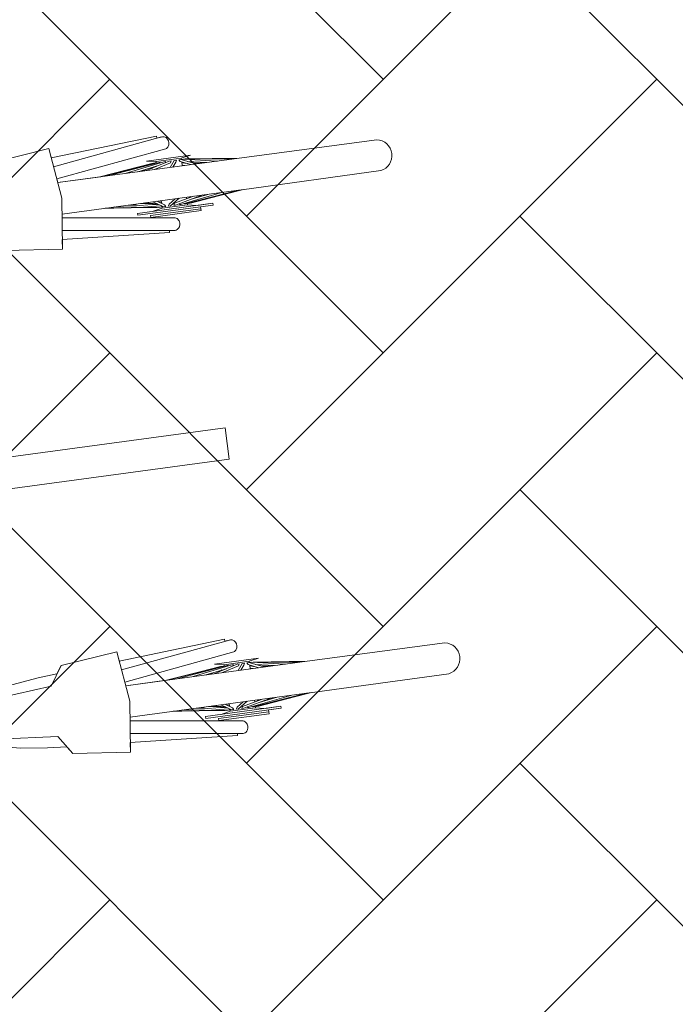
# Model space of a CAD drawing. Header units: metres. Extents: x 737835 to 905050, y 6570742 to 6590316.
# Tile 121 of 256: x 738022.38 to 738023.41, y 6590115.03 to 6590116.58. Entities that reach past the tile are written whole.
import ezdxf

# ---------------------------------------------------------------- set-up
doc = ezdxf.new("R2010")
doc.units = ezdxf.units.M
doc.header["$LTSCALE"] = 0.5
doc.layers.add('AS_jalgrattad', color=252, linetype='Continuous')
doc.layers.add('AS_mõõdud', color=7, linetype='Continuous', lineweight=0)
doc.layers.add('AS_sillutiskivi RG', color=9, linetype='Continuous', lineweight=0)
doc.styles.add('Style-Arial Narrow', font='ARIALN.TTF')
doc.dimstyles.new('ISO-25', dxfattribs={"dimtxt": 2.5, "dimasz": 2.5, "dimexe": 1.25, "dimexo": 0.625, "dimtad": 1, "dimdec": 1, "dimtxsty": 'Standard', "dimcen": 2.5, "dimadec": 0, "dimazin": 0, "dimtfac": 1, "dimtdec": 1, "dimtmove": 0, "dimatfit": 3, "dimfxl": 1, "dimarcsym": 0})

# ---------------------------------------------------------------- blocks, each defined once
blk = doc.blocks.new('A$C6b675ec8')
at = {"layer": 'AS_jalgrattad', "linetype": 'Continuous', "lineweight": 20, "ltscale": 100}
for p, q in [((1262.4, 5680.2), (1272.4, 5600.2)), ((1266, 5650.9), (1441, 5674.5)), ((1268.5, 5631.1), (1445.1, 5655)), ((1422.5, 5635.2), (1336.4, 5625.2)), ((1426.4, 5635.2), (1337.7, 5625.2)), ((1432, 5635.2), (1351.2, 5625.2)), ((1439.4, 5635.2), (1376.4, 5625.2)), ((1447.7, 5635.2), (1410.1, 5625.2)), ((1482.2, 5640.2), (1412.2, 5640.2)), ((1412.2, 5640.2), (1427.2, 5637.2)), ((1421.2, 5635.2), (1414, 5634.2)), ((1421.2, 5635.2), (1425.9, 5635.2)), ((1421.2, 5635.2), (1421.2, 5635.1)), ((1422.5, 5635.2), (1422.6, 5634.8)), ((1423.3, 5634.9), (1423.4, 5635.2)), ((1425.8, 5635.1), (1425.9, 5635.2)), ((1426.4, 5635.2), (1426.7, 5635.2)), ((1426.7, 5635.2), (1426.8, 5634.6)), ((1427.2, 5634.9), (1426.8, 5634.8)), ((1467.2, 5637.2), (1427.2, 5637.2)), ((1427.2, 5637.2), (1427.2, 5634.6)), ((1432, 5635.2), (1433.5, 5635.2)), ((1433.5, 5635.2), (1433.3, 5634.2)), ((1439.4, 5635.2), (1441.8, 5635.2)), ((1441.8, 5635.2), (1441.3, 5633.5)), ((1447.7, 5635.2), (1450.9, 5635.2)), ((1456, 5635.2), (1448.2, 5625.2)), ((1450.9, 5635.2), (1449.4, 5632.2)), ((1456, 5635.2), (1459.5, 5635.2)), ((1459.5, 5635.2), (1457.8, 5632.2)), ((1463.2, 5635.2), (1466.5, 5635.2)), ((1464.8, 5632.2), (1463.2, 5635.2)), ((1466.5, 5635.2), (1489.6, 5625.2)), ((1482.2, 5640.2), (1467.2, 5637.2)), ((1467.2, 5637.2), (1467.2, 5634.9)), ((1467.6, 5635.2), (1467.9, 5635.2)), ((1467.6, 5635.2), (1467.6, 5634.8)), ((1467.8, 5634.7), (1467.9, 5635.2)), ((1467.9, 5635.2), (1468.5, 5635.1)), ((1468.5, 5635.2), (1473.2, 5635.2)), ((1468.9, 5634.2), (1468.5, 5635.2)), ((1471.3, 5635.2), (1522.4, 5625.2)), ((1473.2, 5635.2), (1546.2, 5625.2)), ((1480.3, 5634.2), (1558, 5625.2)), ((1558, 5625.2), (1269.3, 5625.2)), ((1430, 5630.5), (1396.6, 5625.2)), ((1409.4, 5627.2), (1404.7, 5625.2)), ((1423, 5629.4), (1418.6, 5627.5)), ((1449.4, 5632.2), (1423, 5625.2)), ((1427.2, 5630.1), (1427.2, 5629.8)), ((1427.2, 5626.3), (1427.2, 5625.2)), ((1457.8, 5632.2), (1452.3, 5625.2)), ((1464.8, 5632.2), (1481, 5625.2)), ((1467.2, 5631.2), (1467.2, 5625.2)), ((1467.2, 5630.1), (1471.3, 5629.4)), ((1467.2, 5629.8), (1475.8, 5627.5)), ((1467.2, 5626.3), (1471.3, 5625.2)), ((1476.5, 5630.9), (1505.6, 5625.2)), ((1478.3, 5630.1), (1484.2, 5629.4)), ((1484.9, 5627.2), (1497.7, 5625.2)), ((1520.8, 5625.5), (1523.1, 5625.2)), ((1272.4, 5600.2), (1262.4, 5520.2)), ((1558, 5575.2), (1269.3, 5575.2)), ((1366.5, 5571.8), (1336.3, 5575.2)), ((1419.1, 5565.5), (1338.1, 5575.2)), ((1421.4, 5565.2), (1353.1, 5575.2)), ((1388, 5573.3), (1374.8, 5575.2)), ((1424, 5565.2), (1379.4, 5575.2)), ((1387.2, 5573.5), (1384.8, 5573.8)), ((1424.3, 5568.5), (1394.4, 5575.2)), ((1420.6, 5570.9), (1400.9, 5573.8)), ((1420.2, 5570.9), (1401.1, 5575.2)), ((1429.4, 5565.2), (1413.9, 5575.2)), ((1431.1, 5568.2), (1420.3, 5575.2)), ((1427.2, 5572.7), (1422.5, 5573.8)), ((1427.2, 5575.2), (1427.2, 5570.8)), ((1438.6, 5568.2), (1449.4, 5575.2)), ((1440.3, 5565.2), (1455.8, 5575.2)), ((1447.1, 5568.2), (1478.3, 5575.2)), ((1448.7, 5565.2), (1493.3, 5575.2)), ((1456.9, 5565.2), (1525.2, 5575.2)), ((1463.9, 5565.2), (1547.7, 5575.2)), ((1467.2, 5575.2), (1467.2, 5572.7)), ((1468.9, 5565.2), (1558, 5575.2)), ((1471.8, 5573.8), (1474.1, 5575.2)), ((1472.5, 5565.2), (1527.9, 5571.8)), ((1474.2, 5570.9), (1503.4, 5575.2)), ((1493.4, 5573.8), (1500, 5575.2)), ((1268.5, 5569.3), (1445.1, 5545.4)), ((1387.2, 5560.2), (1507.2, 5560.2)), ((1387.2, 5560.2), (1387.2, 5557.2)), ((1387.2, 5557.2), (1507.2, 5557.2)), ((1427.2, 5563.2), (1412.2, 5560.2)), ((1423.3, 5569.2), (1419.2, 5569.7)), ((1423.6, 5565.2), (1421.4, 5565.2)), ((1423.6, 5565.3), (1423.6, 5565.2)), ((1427, 5565.2), (1424, 5565.2)), ((1426, 5567.4), (1427, 5565.2)), ((1427.2, 5565.6), (1426.8, 5565.7)), ((1427.2, 5566.6), (1427.2, 5563.2)), ((1467.2, 5563.2), (1427.2, 5563.2)), ((1432.8, 5565.2), (1429.4, 5565.2)), ((1431.1, 5568.2), (1432.8, 5565.2)), ((1436.9, 5565.2), (1438.6, 5568.2)), ((1440.3, 5565.2), (1436.9, 5565.2)), ((1445.7, 5565.2), (1447.1, 5568.2)), ((1448.7, 5565.2), (1445.7, 5565.2)), ((1454.7, 5565.2), (1455.1, 5566.7)), ((1456.9, 5565.2), (1454.7, 5565.2)), ((1462.8, 5565.2), (1462.8, 5566.1)), ((1463.9, 5565.2), (1462.8, 5565.2)), ((1467.2, 5565.6), (1467.2, 5563.2)), ((1467.2, 5563.2), (1482.2, 5560.2)), ((1467.6, 5565.7), (1467.4, 5565.2)), ((1470.4, 5565.2), (1467.4, 5565.2)), ((1468.9, 5565.2), (1468.9, 5565.8)), ((1470.4, 5565.2), (1470.3, 5565.4)), ((1470.4, 5565.2), (1470.8, 5565.3)), ((1470.8, 5565.4), (1470.8, 5565.2)), ((1473, 5565.2), (1470.8, 5565.2)), ((1471.3, 5565.5), (1471.3, 5565.2)), ((1472.5, 5565.2), (1472.4, 5565.6)), ((1473, 5565.2), (1475.2, 5565.5)), ((1473, 5565.2), (1473, 5565.3)), ((1507.2, 5560.2), (1507.2, 5557.2)), ((1266, 5549.6), (1441, 5525.9)), ((1407.2, 5554.2), (1487.2, 5554.2)), ((1407.2, 5554.2), (1407.2, 5551.2)), ((1262.4, 4880.2), (1272.4, 4800.2)), ((1266, 4850.9), (1441, 4874.5)), ((1152.4, 4840.2), (1172.4, 4870.2)), ((1268.5, 4831.1), (1445.1, 4855)), ((1042.4, 4830.2), (1152.4, 4840.2)), ((1422.5, 4835.2), (1336.4, 4825.2)), ((1426.4, 4835.2), (1337.7, 4825.2)), ((1432, 4835.2), (1351.2, 4825.2)), ((1439.4, 4835.2), (1376.4, 4825.2)), ((1430, 4830.5), (1396.6, 4825.2)), ((1409.4, 4827.2), (1404.7, 4825.2)), ((1447.7, 4835.2), (1410.1, 4825.2)), ((1482.2, 4840.2), (1412.2, 4840.2)), ((1412.2, 4840.2), (1427.2, 4837.2)), ((1421.2, 4835.2), (1414, 4834.2)), ((1423, 4829.4), (1418.6, 4827.5)), ((1421.2, 4835.2), (1425.9, 4835.2)), ((1421.2, 4835.2), (1421.2, 4835.1)), ((1422.5, 4835.2), (1422.6, 4834.8)), ((1449.4, 4832.2), (1423, 4825.2)), ((1423.3, 4834.9), (1423.4, 4835.2)), ((1425.8, 4835.1), (1425.9, 4835.2)), ((1426.4, 4835.2), (1426.7, 4835.2)), ((1426.7, 4835.2), (1426.8, 4834.6)), ((1427.2, 4834.9), (1426.8, 4834.8)), ((1467.2, 4837.2), (1427.2, 4837.2)), ((1427.2, 4837.2), (1427.2, 4834.6)), ((1427.2, 4830.1), (1427.2, 4829.8)), ((1427.2, 4826.3), (1427.2, 4825.2)), ((1432, 4835.2), (1433.5, 4835.2)), ((1433.5, 4835.2), (1433.3, 4834.2)), ((1439.4, 4835.2), (1441.8, 4835.2)), ((1441.8, 4835.2), (1441.3, 4833.5)), ((1447.7, 4835.2), (1450.9, 4835.2)), ((1456, 4835.2), (1448.2, 4825.2)), ((1450.9, 4835.2), (1449.4, 4832.2)), ((1457.8, 4832.2), (1452.3, 4825.2)), ((1456, 4835.2), (1459.5, 4835.2)), ((1459.5, 4835.2), (1457.8, 4832.2)), ((1463.2, 4835.2), (1466.5, 4835.2)), ((1464.8, 4832.2), (1463.2, 4835.2)), ((1464.8, 4832.2), (1481, 4825.2)), ((1466.5, 4835.2), (1489.6, 4825.2)), ((1482.2, 4840.2), (1467.2, 4837.2)), ((1467.2, 4837.2), (1467.2, 4834.9)), ((1467.2, 4831.2), (1467.2, 4825.2)), ((1467.2, 4830.1), (1471.3, 4829.4)), ((1467.2, 4829.8), (1475.8, 4827.5)), ((1467.2, 4826.3), (1471.3, 4825.2)), ((1467.6, 4835.2), (1467.9, 4835.2)), ((1467.6, 4835.2), (1467.6, 4834.8)), ((1467.8, 4834.7), (1467.9, 4835.2)), ((1467.9, 4835.2), (1468.5, 4835.1)), ((1468.5, 4835.2), (1473.2, 4835.2)), ((1468.9, 4834.2), (1468.5, 4835.2)), ((1471.3, 4835.2), (1522.4, 4825.2)), ((1473.2, 4835.2), (1546.2, 4825.2)), ((1476.5, 4830.9), (1505.6, 4825.2)), ((1478.3, 4830.1), (1484.2, 4829.4)), ((1480.3, 4834.2), (1558, 4825.2)), ((1484.9, 4827.2), (1497.7, 4825.2)), ((1520.8, 4825.5), (1523.1, 4825.2)), ((1558, 4825.2), (1269.3, 4825.2)), ((1272.4, 4800.2), (1262.4, 4720.2)), ((1152.4, 4760.2), (1042.4, 4770.2)), ((1268.5, 4769.3), (1445.1, 4745.4)), ((1558, 4775.2), (1269.3, 4775.2)), ((1366.5, 4771.8), (1336.3, 4775.2)), ((1419.1, 4765.5), (1338.1, 4775.2)), ((1421.4, 4765.2), (1353.1, 4775.2)), ((1388, 4773.3), (1374.8, 4775.2)), ((1424, 4765.2), (1379.4, 4775.2)), ((1387.2, 4773.5), (1384.8, 4773.8)), ((1424.3, 4768.5), (1394.4, 4775.2)), ((1420.6, 4770.9), (1400.9, 4773.8)), ((1420.2, 4770.9), (1401.1, 4775.2)), ((1429.4, 4765.2), (1413.9, 4775.2)), ((1423.3, 4769.2), (1419.2, 4769.7)), ((1431.1, 4768.2), (1420.3, 4775.2)), ((1423.6, 4765.2), (1421.4, 4765.2)), ((1427.2, 4772.7), (1422.5, 4773.8)), ((1423.6, 4765.3), (1423.6, 4765.2)), ((1427, 4765.2), (1424, 4765.2)), ((1426, 4767.4), (1427, 4765.2)), ((1427.2, 4765.6), (1426.8, 4765.7)), ((1427.2, 4775.2), (1427.2, 4770.8)), ((1427.2, 4766.6), (1427.2, 4763.2)), ((1432.8, 4765.2), (1429.4, 4765.2)), ((1431.1, 4768.2), (1432.8, 4765.2)), ((1436.9, 4765.2), (1438.6, 4768.2)), ((1440.3, 4765.2), (1436.9, 4765.2)), ((1438.6, 4768.2), (1449.4, 4775.2)), ((1440.3, 4765.2), (1455.8, 4775.2)), ((1445.7, 4765.2), (1447.1, 4768.2)), ((1448.7, 4765.2), (1445.7, 4765.2)), ((1447.1, 4768.2), (1478.3, 4775.2)), ((1448.7, 4765.2), (1493.3, 4775.2)), ((1454.7, 4765.2), (1455.1, 4766.7)), ((1456.9, 4765.2), (1454.7, 4765.2)), ((1456.9, 4765.2), (1525.2, 4775.2)), ((1462.8, 4765.2), (1462.8, 4766.1)), ((1463.9, 4765.2), (1462.8, 4765.2)), ((1463.9, 4765.2), (1547.7, 4775.2)), ((1467.2, 4775.2), (1467.2, 4772.7)), ((1467.2, 4765.6), (1467.2, 4763.2)), ((1467.6, 4765.7), (1467.4, 4765.2)), ((1470.4, 4765.2), (1467.4, 4765.2)), ((1468.9, 4765.2), (1558, 4775.2)), ((1468.9, 4765.2), (1468.9, 4765.8)), ((1470.4, 4765.2), (1470.3, 4765.4)), ((1470.4, 4765.2), (1470.8, 4765.3)), ((1470.8, 4765.4), (1470.8, 4765.2)), ((1473, 4765.2), (1470.8, 4765.2)), ((1471.3, 4765.5), (1471.3, 4765.2)), ((1471.8, 4773.8), (1474.1, 4775.2)), ((1472.5, 4765.2), (1472.4, 4765.6)), ((1472.5, 4765.2), (1527.9, 4771.8)), ((1473, 4765.2), (1475.2, 4765.5)), ((1473, 4765.2), (1473, 4765.3)), ((1474.2, 4770.9), (1503.4, 4775.2)), ((1493.4, 4773.8), (1500, 4775.2)), ((1172.4, 4730.2), (1152.4, 4760.2)), ((1266, 4749.6), (1441, 4725.9)), ((1387.2, 4760.2), (1507.2, 4760.2)), ((1387.2, 4760.2), (1387.2, 4757.2)), ((1387.2, 4757.2), (1507.2, 4757.2)), ((1407.2, 4754.2), (1487.2, 4754.2)), ((1407.2, 4754.2), (1407.2, 4751.2)), ((1427.2, 4763.2), (1412.2, 4760.2)), ((1467.2, 4763.2), (1427.2, 4763.2)), ((1467.2, 4763.2), (1482.2, 4760.2)), ((1507.2, 4760.2), (1507.2, 4757.2))]:
    blk.add_line(p, q, dxfattribs=at)
at = {"layer": 'AS_jalgrattad', "linetype": 'Continuous', "lineweight": 20, "ltscale": 100, "flags": 128}
for points in [[(1172.4, 5670.2), (1262.4, 5680.2), (1264.3, 5665), (1433.4, 5676.9), (1433.6, 5673.6), (1442.4, 5674.7), (1445.3, 5674.2), (1447.9, 5672.6), (1449.9, 5670), (1451, 5667), (1451.3, 5663.8), (1450.7, 5660.6), (1448.8, 5657.3), (1446.4, 5655.5), (1445.1, 5655), (1268.5, 5631.1), (1269.3, 5625.2), (1337.7, 5625.2), (1421.2, 5635.2), (1426.7, 5635.2), (1426.8, 5634.8), (1427.2, 5634.9), (1427.2, 5637.2), (1412.2, 5640.2), (1482.2, 5640.2), (1467.2, 5637.2), (1467.2, 5634.9), (1467.6, 5634.8), (1467.6, 5635.2), (1473.2, 5635.2), (1558, 5625.2), (1776.8, 5624.8, -0.8358), (1776.4, 5575.6), (1555.5, 5575.2), (1473, 5565.2), (1467.4, 5565.2), (1467.6, 5565.7), (1467.2, 5565.6), (1467.2, 5563.2), (1482.2, 5560.2), (1507.2, 5560.2), (1507.2, 5557.2), (1487.2, 5557.2), (1487.2, 5551.2), (1407.2, 5551.2), (1407.1, 5550.6), (1445.1, 5545.4), (1446.8, 5544.7), (1448.3, 5543.7), (1449.3, 5542.5), (1450.2, 5541.2), (1450.8, 5539.7), (1451.2, 5538), (1451.3, 5536.3), (1451.2, 5534.6), (1450.9, 5532.9), (1450.3, 5531.3), (1449.9, 5530.5), (1448.5, 5528.5), (1447.3, 5527.4), (1445.8, 5526.5), (1444.2, 5525.9), (1442.4, 5525.7), (1433.6, 5526.9), (1433.4, 5523.6), (1264.3, 5535.4), (1262.4, 5520.2), (1172.4, 5530.2)], [(1091.5, 4850.7), (1134.1, 4855.9), (1164.3, 4858), (1172.4, 4870.2), (1262.4, 4880.2), (1264.3, 4865), (1433.4, 4876.9), (1433.6, 4873.6), (1442.4, 4874.7), (1445.3, 4874.2), (1447.9, 4872.6), (1449.9, 4870), (1451, 4867), (1451.3, 4863.8), (1450.7, 4860.6), (1448.8, 4857.3), (1446.4, 4855.5), (1445.1, 4855), (1268.5, 4831.1), (1269.3, 4825.2), (1337.7, 4825.2), (1421.2, 4835.2), (1426.7, 4835.2), (1426.8, 4834.8), (1427.2, 4834.9), (1427.2, 4837.2), (1412.2, 4840.2), (1482.2, 4840.2), (1467.2, 4837.2), (1467.2, 4834.9), (1467.6, 4834.8), (1467.6, 4835.2), (1473.2, 4835.2), (1558, 4825.2), (1776.8, 4824.8, -0.8358), (1776.4, 4775.6), (1555.5, 4775.2), (1473, 4765.2), (1467.4, 4765.2), (1467.6, 4765.7), (1467.2, 4765.6), (1467.2, 4763.2), (1482.2, 4760.2), (1507.2, 4760.2), (1507.2, 4757.2), (1487.2, 4757.2), (1487.2, 4751.2), (1407.2, 4751.2), (1407.1, 4750.6), (1445.1, 4745.4), (1446.8, 4744.7), (1448.3, 4743.7), (1449.3, 4742.5), (1450.2, 4741.2), (1450.8, 4739.7), (1451.2, 4738), (1451.3, 4736.3), (1451.2, 4734.6), (1450.9, 4732.9), (1450.3, 4731.3), (1449.9, 4730.5), (1448.5, 4728.5), (1447.3, 4727.4), (1445.8, 4726.5), (1444.2, 4725.9), (1442.4, 4725.7), (1433.6, 4726.9), (1433.4, 4723.6), (1264.3, 4735.4), (1262.4, 4720.2), (1172.4, 4730.2), (1164.3, 4742.4), (1134.1, 4744.5), (1091.5, 4749.7), (1022.5, 4765)]]:
    blk.add_lwpolyline(points, format="xyb", dxfattribs=at)
blk = doc.blocks.new('*D84')
at = {"layer": 'AS_mõõdud', "color": 0, "lineweight": -2, "transparency": 16777216}
for p, q in [((738003.5864, 6590244.8915), (738005.5275, 6590245.154)), ((738004.6437, 6590244.2272), (738022.8644, 6590109.487)), ((738022.0215, 6590108.5657), (738023.9626, 6590108.8282))]:
    blk.add_line(p, q, dxfattribs=at)
at = {"layer": 'AS_mõõdud', "color": 0, "transparency": 16777216}
for points in [[(738004.7758, 6590244.245), (738004.5116, 6590244.2093), (738004.5365, 6590245.02)], [(738022.9965, 6590109.5048), (738022.7323, 6590109.4691), (738022.9716, 6590108.6942)]]:
    blk.add_solid(points, dxfattribs=at)
at = {"layer": 'Defpoints', "color": 0, "transparency": 16777216}
for p in [(738003.2891, 6590244.8513), (738022.9716, 6590108.6942), (738021.7242, 6590108.5255)]:
    blk.add_point(p, dxfattribs=at)
at = {"layer": 'AS_mõõdud', "color": 0, "transparency": 16777216, "insert": (738014.4882, 6590176.9564), "char_height": 1, "attachment_point": 5, "rotation": 277.7013, "style": 'Style-Arial Narrow'}
blk.add_mtext('{\\fArial Narrow|b0|i0|c186|p39;pikkus }137,6m', dxfattribs=at)

msp = doc.modelspace()

# ---------------------------------------------------------------- hatches: boundary and pattern name
at = {"layer": 'AS_sillutiskivi RG'}
h = msp.add_hatch(dxfattribs=at)
h.set_pattern_fill('AR-HBONE', color=256, scale=0.003)
edge = h.paths.add_edge_path()
edge.add_line((737983.4831, 6590103.3519), (737979.074, 6590135.9556))
edge.add_line((737979.074, 6590135.9556), (737979.0869, 6590135.9573))
edge.add_line((737979.0869, 6590135.9573), (737977.7842, 6590145.5906))
edge.add_line((737977.7842, 6590145.5906), (737983.7885, 6590146.4026))
edge.add_line((737983.7885, 6590146.4026), (737980.9769, 6590167.179))
edge.add_line((737980.9769, 6590167.179), (737978.9903, 6590166.9411))
edge.add_line((737978.9903, 6590166.9411), (737980.2469, 6590157.6495))
edge.add_arc((737977.2676, 6590157.2476), 3.0062, -31.36, 7.6818, ccw=False)
edge.add_line((737979.8347, 6590155.6832), (737976.8189, 6590150.4909))
edge.add_arc((737975.5218, 6590151.2442), 1.5, 187.7015, 329.851, ccw=False)
edge.add_line((737974.0353, 6590151.0432), (737972.7645, 6590160.4403))
edge.add_arc((737975.7375, 6590160.8423), 3, 149.5332, 187.7015, ccw=False)
edge.add_line((737973.1517, 6590162.3635), (737976.1705, 6590167.4952))
edge.add_arc((737977.4787, 6590166.7004), 1.5307, 9.0476, 148.7195, ccw=False)
edge.add_line((737978.9903, 6590166.9411), (737980.9769, 6590167.179))
edge.add_line((737980.9769, 6590167.179), (737979.0776, 6590181.2231))
edge.add_line((737979.0776, 6590181.2231), (737976.4692, 6590180.88))
edge.add_arc((737961.7924, 6590184.6366), 15.15, 329.53325, 345.64327, ccw=False)
edge.add_line((737974.8505, 6590176.955), (737968.8776, 6590166.797))
edge.add_line((737968.8776, 6590166.797), (737971.5396, 6590147.1121))
edge.add_arc((737968.5667, 6590146.7101), 3, -30.149, 7.7015, ccw=False)
edge.add_line((737971.1608, 6590145.2033), (737965.9949, 6590136.3091))
edge.add_line((737965.9949, 6590136.3091), (737966.6562, 6590131.4747))
edge.add_line((737966.6562, 6590131.4747), (737973.9909, 6590124.2812))
edge.add_arc((737971.8903, 6590122.1394), 3, 7.7059, 45.5564, ccw=False)
edge.add_line((737974.8632, 6590122.5417), (737975.8293, 6590115.3976))
edge.add_arc((737969.8834, 6590114.5935), 6, -30.46675, 7.7015, ccw=False)
edge.add_line((737975.055, 6590111.5513), (737970.4519, 6590103.7279))
edge.add_line((737970.4519, 6590103.7279), (737963.3687, 6590102.7698))
edge.add_line((737963.3687, 6590102.7698), (737963.4853, 6590101.9036))
edge.add_line((737963.4853, 6590101.9036), (737964.26, 6590096.15))
edge.add_line((737964.26, 6590096.15), (737968.0449, 6590096.6769))
edge.add_line((737968.0449, 6590096.6769), (738030.6108, 6590105.3769))
edge.add_line((738030.6108, 6590105.3769), (738029.7403, 6590111.6835))
edge.add_arc((738027.7647, 6590111.4207), 1.993, -82.4541, 7.5781, ccw=False)
edge.add_line((738028.0265, 6590109.445), (738027.6517, 6590109.3943))
edge.add_line((738027.6517, 6590109.3943), (738021.7249, 6590108.5239))
edge.add_line((738021.7249, 6590108.5239), (737983.4831, 6590103.3519))
edge = h.paths.add_edge_path(flags=16)
edge.add_arc((737977.2594, 6590103.7308), 2.25, 0, 360)
h = msp.add_hatch(dxfattribs=at)
h.set_pattern_fill('AR-HBONE', color=256, scale=0.003)
edge = h.paths.add_edge_path()
edge.add_line((738017.2914, 6590141.2937), (738023.7939, 6590142.173))
edge.add_arc((738023.526, 6590144.155), 2, 277.6998, 366.5438)
edge.add_line((738025.5129, 6590144.3829), (738026.4036, 6590137.468))
edge.add_arc((738024.4201, 6590137.2122), 2, 7.3479, 97.6998)
edge.add_line((738024.1521, 6590139.1942), (738023.6314, 6590139.1238))
edge.add_arc((738023.8994, 6590137.1418), 2, 97.6998, 187.7015)
edge.add_line((738021.9174, 6590136.8738), (738025.4017, 6590111.1082))
edge.add_arc((738027.3837, 6590111.3763), 2, 187.7015, 277.7015)
edge.add_line((738027.6517, 6590109.3943), (738021.7251, 6590108.5229))
edge.add_line((738021.7251, 6590108.5229), (738017.6954, 6590138.3207))
edge.add_line((738017.6954, 6590138.3207), (738017.2914, 6590141.2937))
edge = h.paths.add_edge_path(flags=16)
edge.add_line((738017.9469, 6590140.3682), (738024.1521, 6590139.1942))
edge.add_line((738024.1521, 6590139.1942), (738025.2427, 6590139.3107))

# ---------------------------------------------------------------- linework, layer by layer
at = {"layer": 'AS_jalgrattad', "color": 7, "linetype": 'Continuous', "lineweight": 20, "ltscale": 100}
msp.add_lwpolyline([(738021.712, 6590115.8013), (738021.7187, 6590115.7517), (738022.7096, 6590115.8857), (738022.7029, 6590115.9353), (738021.712, 6590115.8013)], dxfattribs=at)

# ---------------------------------------------------------------- block references
at = {"layer": 'AS_jalgrattad', "xscale": 0.001, "yscale": 0.001, "zscale": 0.001, "rotation": 7.701504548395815}
msp.add_blockref('A$C6b675ec8', (738021.9352, 6590110.577), dxfattribs=at)

# ---------------------------------------------------------------- dimensions: what is measured, and where the dimension line sits
at = {"layer": 'AS_mõõdud'}
dim = msp.add_aligned_dim(p1=(738003.2891, 6590244.8513), p2=(738021.7242, 6590108.5255), distance=1.2588, text='{\\fArial Narrow|b0|i0|c186|p39;pikkus }<>m', dimstyle='ISO-25', override={"dimtxt": 1, "dimasz": 0.8, "dimexe": 1, "dimexo": 0.3, "dimgap": 0.1, "dimtxsty": 'Style-Arial Narrow', "dimtmove": 1}, dxfattribs=at)
dim.commit()
dim.dimension.update_dxf_attribs({"geometry": '*D84', "text_midpoint": (738014.4882, 6590176.9564)})

doc.saveas('drawing.dxf')
